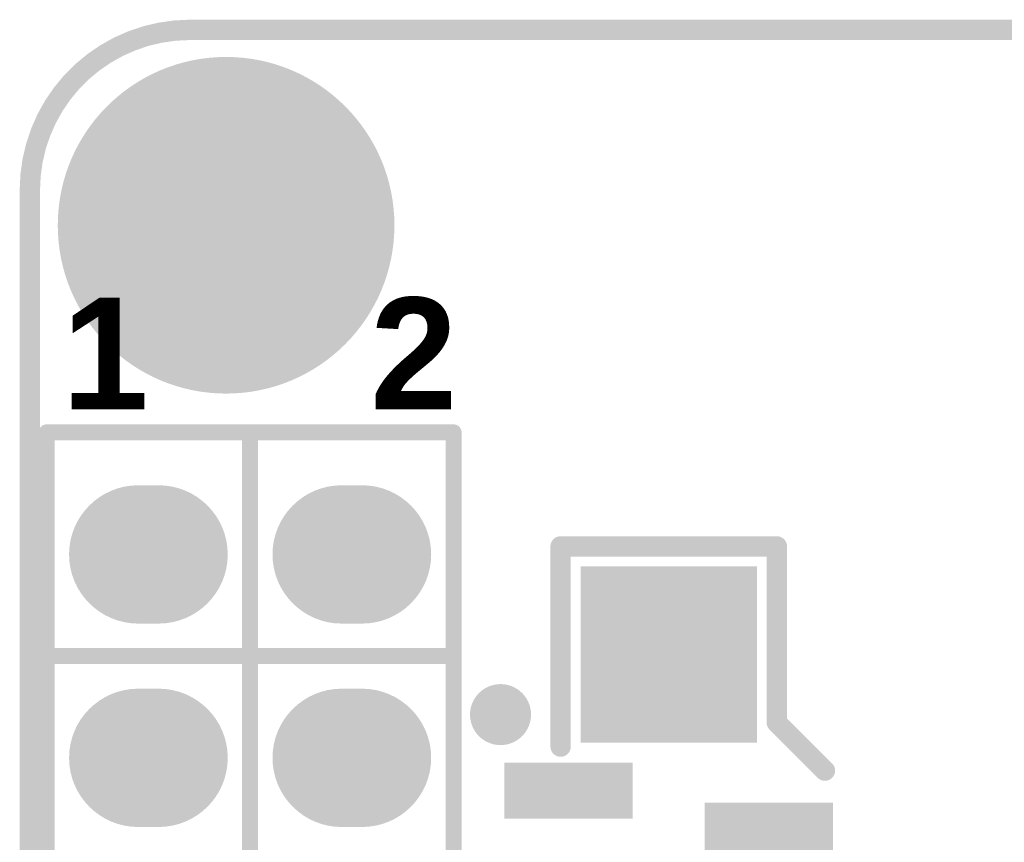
# Model space of a CAD drawing. Header units: inches. Extents: x -0.01 to 1.99, y -0.09 to 2.02.
# Tile 19 of 32: x -0.01 to 0.48, y 1.57 to 1.97. Entities that reach past the tile are written whole.
import ezdxf

# ---------------------------------------------------------------- set-up
doc = ezdxf.new("R2010")
doc.units = ezdxf.units.IN
doc.header["$MEASUREMENT"] = 0
for name, color, linetype in [('ART3', 76, 'Continuous'), ('ART5', 16, 'Continuous'), ('Bottom Layer', 5, 'Continuous'), ('Bottom Solder', 6, 'Continuous'), ('GND2', 156, 'Continuous'), ('GND4', 90, 'Continuous'), ('GND6', 130, 'Continuous'), ('Keep-Out Layer', 6, 'Continuous'), ('Multi-Layer', 9, 'Continuous'), ('Pad Holes', 156, 'Continuous'), ('PWR7', 216, 'Continuous'), ('Top Layer', 1, 'Continuous'), ('Top Overlay', 2, 'Continuous'), ('Top Paste', 8, 'Continuous'), ('Top Solder', 216, 'Continuous')]:
    doc.layers.add(name, color=color, linetype=linetype)
doc.styles.add('Arial_Bold', font='txt', dxfattribs={"height": 0.2})

# ---------------------------------------------------------------- blocks, each defined once
blk = doc.blocks.new('FPC0_5_SMD_22PIN_2_17')
at = {"layer": 'Top Layer'}
for points in [[(-0.17717, 0.02165), (-0.19685, 0.02165), (-0.19685, 0.07677), (-0.17717, 0.07677)], [(-0.23425, -0.03937), (-0.31299, -0.03937), (-0.31299, 0.03937), (-0.23425, 0.03937)], [(-0.19685, -0.07677), (-0.21654, -0.07677), (-0.21654, -0.02165), (-0.19685, -0.02165)]]:
    blk.add_hatch(color=1, dxfattribs=at).paths.add_polyline_path(points)
at = {"layer": 'Top Paste'}
for points in [[(-0.17717, 0.02165), (-0.19685, 0.02165), (-0.19685, 0.07677), (-0.17717, 0.07677)], [(-0.23425, -0.03937), (-0.31299, -0.03937), (-0.31299, 0.03937), (-0.23425, 0.03937)], [(-0.19685, -0.07677), (-0.21654, -0.07677), (-0.21654, -0.02165), (-0.19685, -0.02165)]]:
    blk.add_hatch(color=8, dxfattribs=at).paths.add_polyline_path(points)
at = {"layer": 'Top Solder'}
for points in [[(-0.17317, 0.01765), (-0.20085, 0.01765), (-0.20085, 0.08077), (-0.17317, 0.08077)], [(-0.23025, -0.04337), (-0.31699, -0.04337), (-0.31699, 0.04337), (-0.23025, 0.04337)], [(-0.19285, -0.08077), (-0.22054, -0.08077), (-0.22054, -0.01765), (-0.19285, -0.01765)]]:
    blk.add_hatch(color=216, dxfattribs=at).paths.add_polyline_path(points)
at = {"layer": 'Top Overlay', "const_width": 0.01}
for points in [[(-0.24016, 0.05315), (-0.21654, 0.07677)], [(-0.32677, -0.05315), (-0.32677, 0.05315)], [(-0.24016, 0.05315), (-0.32677, 0.05315)], [(-0.22835, -0.05315), (-0.32677, -0.05315)]]:
    blk.add_lwpolyline(points, dxfattribs=at)
at = {"layer": 'Top Overlay'}
for points, const_width in [([(-0.21904, 0.07677, 1), (-0.21404, 0.07677, 1)], 0.005), ([(-0.32927, 0.05315, 1), (-0.32427, 0.05315, 1)], 0.005), ([(-0.32927, 0.05315, 1), (-0.32427, 0.05315, 1)], 0.005), ([(-0.24266, 0.05315, 1), (-0.23766, 0.05315, 1)], 0.005), ([(-0.24266, 0.05315, 1), (-0.23766, 0.05315, 1)], 0.005), ([(-0.32927, -0.05315, 1), (-0.32427, -0.05315, 1)], 0.005), ([(-0.32927, -0.05315, 1), (-0.32427, -0.05315, 1)], 0.005), ([(-0.23085, -0.05315, 1), (-0.22585, -0.05315, 1)], 0.005), ([(-0.23659, -0.08268, 1), (-0.25159, -0.08268, 1)], 0.015), ([(-0.25534, -0.08268, 1), (-0.24784, -0.08268, 1)], 0.0075), ([(-0.24034, -0.08268, 1), (-0.23284, -0.08268, 1)], 0.0075)]:
    blk.add_lwpolyline(points, format="xyb", close=True, dxfattribs=dict(at, const_width=const_width))
blk = doc.blocks.new('H______13X2_24')
at = {"layer": 'ART3'}
h = blk.add_hatch(color=76, dxfattribs=at)
edge = h.paths.add_edge_path()
edge.add_arc((-0.045, 0.6), 0.03, 270, 450)
edge.add_line((-0.045, 0.63), (-0.055, 0.63))
edge.add_arc((-0.055, 0.6), 0.03, 90, 270)
edge.add_line((-0.055, 0.57), (-0.045, 0.57))
h = blk.add_hatch(color=76, dxfattribs=at)
edge = h.paths.add_edge_path()
edge.add_arc((0.055, 0.6), 0.03, 270, 450)
edge.add_line((0.055, 0.63), (0.045, 0.63))
edge.add_arc((0.045, 0.6), 0.03, 90, 270)
edge.add_line((0.045, 0.57), (0.055, 0.57))
h = blk.add_hatch(color=76, dxfattribs=at)
edge = h.paths.add_edge_path()
edge.add_arc((-0.045, 0.5), 0.03, 270, 450)
edge.add_line((-0.045, 0.53), (-0.055, 0.53))
edge.add_arc((-0.055, 0.5), 0.03, 90, 270)
edge.add_line((-0.055, 0.47), (-0.045, 0.47))
h = blk.add_hatch(color=76, dxfattribs=at)
edge = h.paths.add_edge_path()
edge.add_arc((0.055, 0.5), 0.03, 270, 450)
edge.add_line((0.055, 0.53), (0.045, 0.53))
edge.add_arc((0.045, 0.5), 0.03, 90, 270)
edge.add_line((0.045, 0.47), (0.055, 0.47))
at = {"layer": 'ART5'}
h = blk.add_hatch(color=16, dxfattribs=at)
edge = h.paths.add_edge_path()
edge.add_arc((-0.045, 0.6), 0.03, 270, 450)
edge.add_line((-0.045, 0.63), (-0.055, 0.63))
edge.add_arc((-0.055, 0.6), 0.03, 90, 270)
edge.add_line((-0.055, 0.57), (-0.045, 0.57))
h = blk.add_hatch(color=16, dxfattribs=at)
edge = h.paths.add_edge_path()
edge.add_arc((0.055, 0.6), 0.03, 270, 450)
edge.add_line((0.055, 0.63), (0.045, 0.63))
edge.add_arc((0.045, 0.6), 0.03, 90, 270)
edge.add_line((0.045, 0.57), (0.055, 0.57))
h = blk.add_hatch(color=16, dxfattribs=at)
edge = h.paths.add_edge_path()
edge.add_arc((-0.045, 0.5), 0.03, 270, 450)
edge.add_line((-0.045, 0.53), (-0.055, 0.53))
edge.add_arc((-0.055, 0.5), 0.03, 90, 270)
edge.add_line((-0.055, 0.47), (-0.045, 0.47))
h = blk.add_hatch(color=16, dxfattribs=at)
edge = h.paths.add_edge_path()
edge.add_arc((0.055, 0.5), 0.03, 270, 450)
edge.add_line((0.055, 0.53), (0.045, 0.53))
edge.add_arc((0.045, 0.5), 0.03, 90, 270)
edge.add_line((0.045, 0.47), (0.055, 0.47))
at = {"layer": 'Bottom Layer'}
h = blk.add_hatch(color=5, dxfattribs=at)
edge = h.paths.add_edge_path()
edge.add_arc((-0.045, 0.6), 0.03, 270, 450)
edge.add_line((-0.045, 0.63), (-0.055, 0.63))
edge.add_arc((-0.055, 0.6), 0.03, 90, 270)
edge.add_line((-0.055, 0.57), (-0.045, 0.57))
h = blk.add_hatch(color=5, dxfattribs=at)
edge = h.paths.add_edge_path()
edge.add_arc((0.055, 0.6), 0.03, 270, 450)
edge.add_line((0.055, 0.63), (0.045, 0.63))
edge.add_arc((0.045, 0.6), 0.03, 90, 270)
edge.add_line((0.045, 0.57), (0.055, 0.57))
h = blk.add_hatch(color=5, dxfattribs=at)
edge = h.paths.add_edge_path()
edge.add_arc((-0.045, 0.5), 0.03, 270, 450)
edge.add_line((-0.045, 0.53), (-0.055, 0.53))
edge.add_arc((-0.055, 0.5), 0.03, 90, 270)
edge.add_line((-0.055, 0.47), (-0.045, 0.47))
h = blk.add_hatch(color=5, dxfattribs=at)
edge = h.paths.add_edge_path()
edge.add_arc((0.055, 0.5), 0.03, 270, 450)
edge.add_line((0.055, 0.53), (0.045, 0.53))
edge.add_arc((0.045, 0.5), 0.03, 90, 270)
edge.add_line((0.045, 0.47), (0.055, 0.47))
at = {"layer": 'Bottom Solder'}
h = blk.add_hatch(color=6, dxfattribs=at)
edge = h.paths.add_edge_path()
edge.add_arc((-0.045, 0.6), 0.034, 270, 450)
edge.add_line((-0.045, 0.634), (-0.055, 0.634))
edge.add_arc((-0.055, 0.6), 0.034, 90, 270)
edge.add_line((-0.055, 0.566), (-0.045, 0.566))
h = blk.add_hatch(color=6, dxfattribs=at)
edge = h.paths.add_edge_path()
edge.add_arc((0.055, 0.6), 0.034, 270, 450)
edge.add_line((0.055, 0.634), (0.045, 0.634))
edge.add_arc((0.045, 0.6), 0.034, 90, 270)
edge.add_line((0.045, 0.566), (0.055, 0.566))
h = blk.add_hatch(color=6, dxfattribs=at)
edge = h.paths.add_edge_path()
edge.add_arc((-0.045, 0.5), 0.034, 270, 450)
edge.add_line((-0.045, 0.534), (-0.055, 0.534))
edge.add_arc((-0.055, 0.5), 0.034, 90, 270)
edge.add_line((-0.055, 0.466), (-0.045, 0.466))
h = blk.add_hatch(color=6, dxfattribs=at)
edge = h.paths.add_edge_path()
edge.add_arc((0.055, 0.5), 0.034, 270, 450)
edge.add_line((0.055, 0.534), (0.045, 0.534))
edge.add_arc((0.045, 0.5), 0.034, 90, 270)
edge.add_line((0.045, 0.466), (0.055, 0.466))
at = {"layer": 'GND2'}
h = blk.add_hatch(color=156, dxfattribs=at)
edge = h.paths.add_edge_path()
edge.add_arc((-0.045, 0.6), 0.03, 270, 450)
edge.add_line((-0.045, 0.63), (-0.055, 0.63))
edge.add_arc((-0.055, 0.6), 0.03, 90, 270)
edge.add_line((-0.055, 0.57), (-0.045, 0.57))
h = blk.add_hatch(color=156, dxfattribs=at)
edge = h.paths.add_edge_path()
edge.add_arc((0.055, 0.6), 0.03, 270, 450)
edge.add_line((0.055, 0.63), (0.045, 0.63))
edge.add_arc((0.045, 0.6), 0.03, 90, 270)
edge.add_line((0.045, 0.57), (0.055, 0.57))
h = blk.add_hatch(color=156, dxfattribs=at)
edge = h.paths.add_edge_path()
edge.add_arc((-0.045, 0.5), 0.03, 270, 450)
edge.add_line((-0.045, 0.53), (-0.055, 0.53))
edge.add_arc((-0.055, 0.5), 0.03, 90, 270)
edge.add_line((-0.055, 0.47), (-0.045, 0.47))
h = blk.add_hatch(color=156, dxfattribs=at)
edge = h.paths.add_edge_path()
edge.add_arc((0.055, 0.5), 0.03, 270, 450)
edge.add_line((0.055, 0.53), (0.045, 0.53))
edge.add_arc((0.045, 0.5), 0.03, 90, 270)
edge.add_line((0.045, 0.47), (0.055, 0.47))
at = {"layer": 'GND4'}
h = blk.add_hatch(color=90, dxfattribs=at)
edge = h.paths.add_edge_path()
edge.add_arc((-0.045, 0.6), 0.03, 270, 450)
edge.add_line((-0.045, 0.63), (-0.055, 0.63))
edge.add_arc((-0.055, 0.6), 0.03, 90, 270)
edge.add_line((-0.055, 0.57), (-0.045, 0.57))
h = blk.add_hatch(color=90, dxfattribs=at)
edge = h.paths.add_edge_path()
edge.add_arc((0.055, 0.6), 0.03, 270, 450)
edge.add_line((0.055, 0.63), (0.045, 0.63))
edge.add_arc((0.045, 0.6), 0.03, 90, 270)
edge.add_line((0.045, 0.57), (0.055, 0.57))
h = blk.add_hatch(color=90, dxfattribs=at)
edge = h.paths.add_edge_path()
edge.add_arc((-0.045, 0.5), 0.03, 270, 450)
edge.add_line((-0.045, 0.53), (-0.055, 0.53))
edge.add_arc((-0.055, 0.5), 0.03, 90, 270)
edge.add_line((-0.055, 0.47), (-0.045, 0.47))
h = blk.add_hatch(color=90, dxfattribs=at)
edge = h.paths.add_edge_path()
edge.add_arc((0.055, 0.5), 0.03, 270, 450)
edge.add_line((0.055, 0.53), (0.045, 0.53))
edge.add_arc((0.045, 0.5), 0.03, 90, 270)
edge.add_line((0.045, 0.47), (0.055, 0.47))
at = {"layer": 'GND6'}
h = blk.add_hatch(color=130, dxfattribs=at)
edge = h.paths.add_edge_path()
edge.add_arc((-0.045, 0.6), 0.03, 270, 450)
edge.add_line((-0.045, 0.63), (-0.055, 0.63))
edge.add_arc((-0.055, 0.6), 0.03, 90, 270)
edge.add_line((-0.055, 0.57), (-0.045, 0.57))
h = blk.add_hatch(color=130, dxfattribs=at)
edge = h.paths.add_edge_path()
edge.add_arc((0.055, 0.6), 0.03, 270, 450)
edge.add_line((0.055, 0.63), (0.045, 0.63))
edge.add_arc((0.045, 0.6), 0.03, 90, 270)
edge.add_line((0.045, 0.57), (0.055, 0.57))
h = blk.add_hatch(color=130, dxfattribs=at)
edge = h.paths.add_edge_path()
edge.add_arc((-0.045, 0.5), 0.03, 270, 450)
edge.add_line((-0.045, 0.53), (-0.055, 0.53))
edge.add_arc((-0.055, 0.5), 0.03, 90, 270)
edge.add_line((-0.055, 0.47), (-0.045, 0.47))
h = blk.add_hatch(color=130, dxfattribs=at)
edge = h.paths.add_edge_path()
edge.add_arc((0.055, 0.5), 0.03, 270, 450)
edge.add_line((0.055, 0.53), (0.045, 0.53))
edge.add_arc((0.045, 0.5), 0.03, 90, 270)
edge.add_line((0.045, 0.47), (0.055, 0.47))
at = {"layer": 'Multi-Layer'}
h = blk.add_hatch(color=9, dxfattribs=at)
edge = h.paths.add_edge_path()
edge.add_arc((-0.045, 0.6), 0.03, 270, 450)
edge.add_line((-0.045, 0.63), (-0.055, 0.63))
edge.add_arc((-0.055, 0.6), 0.03, 90, 270)
edge.add_line((-0.055, 0.57), (-0.045, 0.57))
h = blk.add_hatch(color=9, dxfattribs=at)
edge = h.paths.add_edge_path()
edge.add_arc((0.055, 0.6), 0.03, 270, 450)
edge.add_line((0.055, 0.63), (0.045, 0.63))
edge.add_arc((0.045, 0.6), 0.03, 90, 270)
edge.add_line((0.045, 0.57), (0.055, 0.57))
h = blk.add_hatch(color=9, dxfattribs=at)
edge = h.paths.add_edge_path()
edge.add_arc((-0.045, 0.5), 0.03, 270, 450)
edge.add_line((-0.045, 0.53), (-0.055, 0.53))
edge.add_arc((-0.055, 0.5), 0.03, 90, 270)
edge.add_line((-0.055, 0.47), (-0.045, 0.47))
h = blk.add_hatch(color=9, dxfattribs=at)
edge = h.paths.add_edge_path()
edge.add_arc((0.055, 0.5), 0.03, 270, 450)
edge.add_line((0.055, 0.53), (0.045, 0.53))
edge.add_arc((0.045, 0.5), 0.03, 90, 270)
edge.add_line((0.045, 0.47), (0.055, 0.47))
at = {"layer": 'Pad Holes'}
h = blk.add_hatch(color=7, dxfattribs=at)
edge = h.paths.add_edge_path()
edge.add_arc((-0.05, 0.6), 0.0175, 0, 360)
h = blk.add_hatch(color=7, dxfattribs=at)
edge = h.paths.add_edge_path()
edge.add_arc((0.05, 0.6), 0.0175, 0, 360)
h = blk.add_hatch(color=7, dxfattribs=at)
edge = h.paths.add_edge_path()
edge.add_arc((-0.05, 0.5), 0.0175, 0, 360)
h = blk.add_hatch(color=7, dxfattribs=at)
edge = h.paths.add_edge_path()
edge.add_arc((0.05, 0.5), 0.0175, 0, 360)
at = {"layer": 'PWR7'}
h = blk.add_hatch(color=216, dxfattribs=at)
edge = h.paths.add_edge_path()
edge.add_arc((-0.045, 0.6), 0.03, 270, 450)
edge.add_line((-0.045, 0.63), (-0.055, 0.63))
edge.add_arc((-0.055, 0.6), 0.03, 90, 270)
edge.add_line((-0.055, 0.57), (-0.045, 0.57))
h = blk.add_hatch(color=216, dxfattribs=at)
edge = h.paths.add_edge_path()
edge.add_arc((0.055, 0.6), 0.03, 270, 450)
edge.add_line((0.055, 0.63), (0.045, 0.63))
edge.add_arc((0.045, 0.6), 0.03, 90, 270)
edge.add_line((0.045, 0.57), (0.055, 0.57))
h = blk.add_hatch(color=216, dxfattribs=at)
edge = h.paths.add_edge_path()
edge.add_arc((-0.045, 0.5), 0.03, 270, 450)
edge.add_line((-0.045, 0.53), (-0.055, 0.53))
edge.add_arc((-0.055, 0.5), 0.03, 90, 270)
edge.add_line((-0.055, 0.47), (-0.045, 0.47))
h = blk.add_hatch(color=216, dxfattribs=at)
edge = h.paths.add_edge_path()
edge.add_arc((0.055, 0.5), 0.03, 270, 450)
edge.add_line((0.055, 0.53), (0.045, 0.53))
edge.add_arc((0.045, 0.5), 0.03, 90, 270)
edge.add_line((0.045, 0.47), (0.055, 0.47))
at = {"layer": 'Top Layer'}
h = blk.add_hatch(color=1, dxfattribs=at)
edge = h.paths.add_edge_path()
edge.add_arc((-0.045, 0.6), 0.03, 270, 450)
edge.add_line((-0.045, 0.63), (-0.055, 0.63))
edge.add_arc((-0.055, 0.6), 0.03, 90, 270)
edge.add_line((-0.055, 0.57), (-0.045, 0.57))
h = blk.add_hatch(color=1, dxfattribs=at)
edge = h.paths.add_edge_path()
edge.add_arc((0.055, 0.6), 0.03, 270, 450)
edge.add_line((0.055, 0.63), (0.045, 0.63))
edge.add_arc((0.045, 0.6), 0.03, 90, 270)
edge.add_line((0.045, 0.57), (0.055, 0.57))
h = blk.add_hatch(color=1, dxfattribs=at)
edge = h.paths.add_edge_path()
edge.add_arc((-0.045, 0.5), 0.03, 270, 450)
edge.add_line((-0.045, 0.53), (-0.055, 0.53))
edge.add_arc((-0.055, 0.5), 0.03, 90, 270)
edge.add_line((-0.055, 0.47), (-0.045, 0.47))
h = blk.add_hatch(color=1, dxfattribs=at)
edge = h.paths.add_edge_path()
edge.add_arc((0.055, 0.5), 0.03, 270, 450)
edge.add_line((0.055, 0.53), (0.045, 0.53))
edge.add_arc((0.045, 0.5), 0.03, 90, 270)
edge.add_line((0.045, 0.47), (0.055, 0.47))
at = {"layer": 'Top Solder'}
h = blk.add_hatch(color=216, dxfattribs=at)
edge = h.paths.add_edge_path()
edge.add_arc((-0.045, 0.6), 0.034, 270, 450)
edge.add_line((-0.045, 0.634), (-0.055, 0.634))
edge.add_arc((-0.055, 0.6), 0.034, 90, 270)
edge.add_line((-0.055, 0.566), (-0.045, 0.566))
h = blk.add_hatch(color=216, dxfattribs=at)
edge = h.paths.add_edge_path()
edge.add_arc((0.055, 0.6), 0.034, 270, 450)
edge.add_line((0.055, 0.634), (0.045, 0.634))
edge.add_arc((0.045, 0.6), 0.034, 90, 270)
edge.add_line((0.045, 0.566), (0.055, 0.566))
h = blk.add_hatch(color=216, dxfattribs=at)
edge = h.paths.add_edge_path()
edge.add_arc((-0.045, 0.5), 0.034, 270, 450)
edge.add_line((-0.045, 0.534), (-0.055, 0.534))
edge.add_arc((-0.055, 0.5), 0.034, 90, 270)
edge.add_line((-0.055, 0.466), (-0.045, 0.466))
h = blk.add_hatch(color=216, dxfattribs=at)
edge = h.paths.add_edge_path()
edge.add_arc((0.055, 0.5), 0.034, 270, 450)
edge.add_line((0.055, 0.534), (0.045, 0.534))
edge.add_arc((0.045, 0.5), 0.034, 90, 270)
edge.add_line((0.045, 0.466), (0.055, 0.466))
at = {"layer": 'Top Overlay', "const_width": 0.00787}
for points in [[(-0.1, -0.653), (-0.1, 0.66)], [(-0.1, 0.66), (0, 0.66)], [(0, -0.654), (0, 0.66)], [(0, 0.66), (0.1, 0.66)], [(0.1, -0.654), (0.1, 0.66)], [(-0.1, 0.55), (0, 0.55)], [(0, 0.55), (0.1, 0.55)]]:
    blk.add_lwpolyline(points, dxfattribs=at)
at = {"layer": 'Top Overlay', "const_width": 0.00394}
for points in [[(-0.10197, 0.66, 1), (-0.09803, 0.66, 1)], [(-0.10197, 0.66, 1), (-0.09803, 0.66, 1)], [(-0.00197, 0.66, 1), (0.00197, 0.66, 1)], [(-0.00197, 0.66, 1), (0.00197, 0.66, 1)], [(-0.00197, 0.66, 1), (0.00197, 0.66, 1)], [(0.09803, 0.66, 1), (0.10197, 0.66, 1)], [(0.09803, 0.66, 1), (0.10197, 0.66, 1)], [(-0.10197, 0.55, 1), (-0.09803, 0.55, 1)], [(-0.00197, 0.55, 1), (0.00197, 0.55, 1)], [(-0.00197, 0.55, 1), (0.00197, 0.55, 1)], [(0.09803, 0.55, 1), (0.10197, 0.55, 1)]]:
    blk.add_lwpolyline(points, format="xyb", close=True, dxfattribs=at)
blk = doc.blocks.new('____________2______37')
at = {"layer": 'ART3'}
h = blk.add_hatch(color=76, dxfattribs=at)
edge = h.paths.add_edge_path()
edge.add_arc((0, 0), 0.07874, 0, 360)
at = {"layer": 'ART5'}
h = blk.add_hatch(color=16, dxfattribs=at)
edge = h.paths.add_edge_path()
edge.add_arc((0, 0), 0.07874, 0, 360)
at = {"layer": 'Bottom Layer'}
h = blk.add_hatch(color=5, dxfattribs=at)
edge = h.paths.add_edge_path()
edge.add_arc((0, 0), 0.07874, 0, 360)
at = {"layer": 'Bottom Solder'}
h = blk.add_hatch(color=6, dxfattribs=at)
edge = h.paths.add_edge_path()
edge.add_arc((0, 0), 0.08274, 0, 360)
at = {"layer": 'GND2'}
h = blk.add_hatch(color=156, dxfattribs=at)
edge = h.paths.add_edge_path()
edge.add_arc((0, 0), 0.07874, 0, 360)
at = {"layer": 'GND4'}
h = blk.add_hatch(color=90, dxfattribs=at)
edge = h.paths.add_edge_path()
edge.add_arc((0, 0), 0.07874, 0, 360)
at = {"layer": 'GND6'}
h = blk.add_hatch(color=130, dxfattribs=at)
edge = h.paths.add_edge_path()
edge.add_arc((0, 0), 0.07874, 0, 360)
at = {"layer": 'Multi-Layer'}
h = blk.add_hatch(color=9, dxfattribs=at)
edge = h.paths.add_edge_path()
edge.add_arc((0, 0), 0.07874, 0, 360)
at = {"layer": 'Pad Holes'}
h = blk.add_hatch(color=7, dxfattribs=at)
edge = h.paths.add_edge_path()
edge.add_arc((0, 0), 0.05315, 0, 360)
at = {"layer": 'PWR7'}
h = blk.add_hatch(color=216, dxfattribs=at)
edge = h.paths.add_edge_path()
edge.add_arc((0, 0), 0.07874, 0, 360)
at = {"layer": 'Top Layer'}
h = blk.add_hatch(color=1, dxfattribs=at)
edge = h.paths.add_edge_path()
edge.add_arc((0, 0), 0.07874, 0, 360)
at = {"layer": 'Top Solder'}
h = blk.add_hatch(color=216, dxfattribs=at)
edge = h.paths.add_edge_path()
edge.add_arc((0, 0), 0.08274, 0, 360)

msp = doc.modelspace()

# ---------------------------------------------------------------- linework, layer by layer
at = {"layer": 'Keep-Out Layer', "const_width": 0.01}
msp.add_lwpolyline([(0, 1.88976, -0.414214), (0.07874, 1.9685)], format="xyb", dxfattribs=at)
for points in [[(0.07874, 1.9685), (1.88976, 1.9685)], [(0, 0.07874), (0, 1.88976)]]:
    msp.add_lwpolyline(points, dxfattribs=at)
at = {"layer": 'Keep-Out Layer', "const_width": 0.005}
for points in [[(0.07624, 1.9685, 1), (0.08124, 1.9685, 1)], [(0.07624, 1.9685, 1), (0.08124, 1.9685, 1)], [(-0.0025, 1.88976, 1), (0.0025, 1.88976, 1)], [(-0.0025, 1.88976, 1), (0.0025, 1.88976, 1)]]:
    msp.add_lwpolyline(points, format="xyb", close=True, dxfattribs=at)

# ---------------------------------------------------------------- block references
for name, p in [('____________2______37', (0.09646, 1.87244)), ('H______13X2_24', (0.10827, 1.11063))]:
    msp.add_blockref(name, p)
at = {"rotation": 270}
msp.add_blockref('FPC0_5_SMD_22PIN_2_17', (0.31404, 1.3878), dxfattribs=at)

# ---------------------------------------------------------------- texts
at = {"layer": 'Top Overlay', "style": 'Arial_Bold'}
for s, p in [('1', (0.01575, 1.78189)), ('2', (0.16732, 1.78189))]:
    msp.add_text(s, height=0.055, rotation=360, dxfattribs=at).set_placement(p)

doc.saveas('drawing.dxf')
